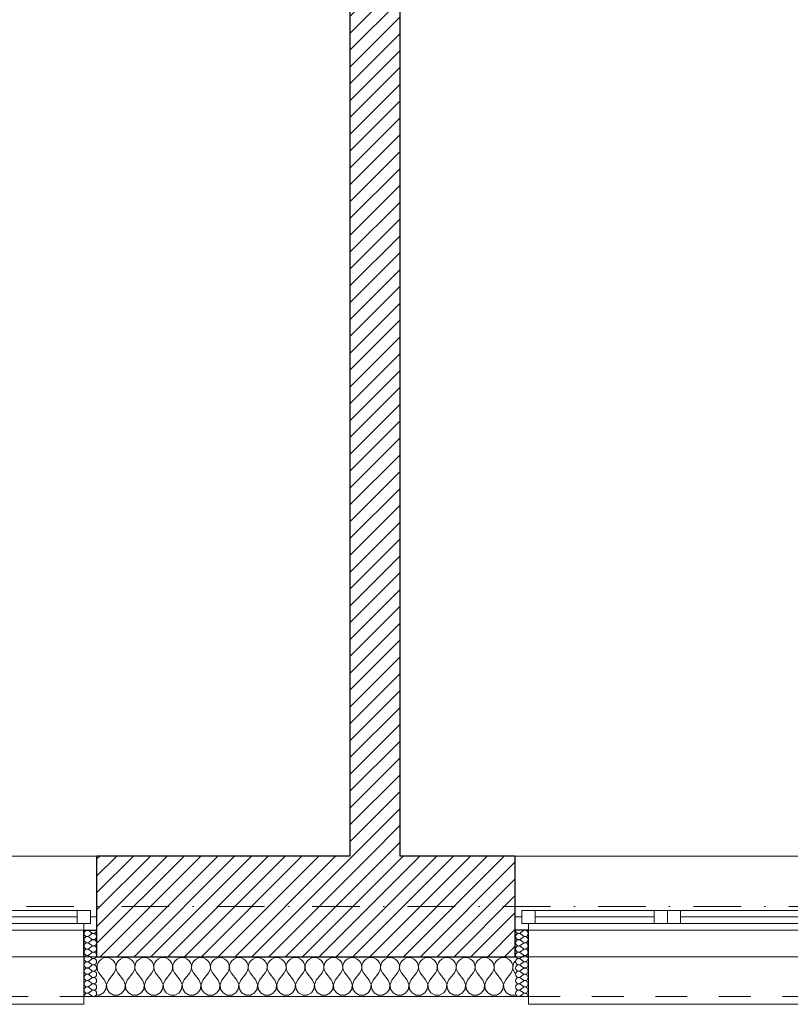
# Model space of a CAD drawing. Header units: millimetres. Extents: x -140780 to 266886, y -104422 to 233759.
# Tile 19 of 104: x 186886 to 189798, y 106825 to 110545. Entities that reach past the tile are written whole.
import ezdxf

# ---------------------------------------------------------------- set-up
doc = ezdxf.new("R2010")
doc.units = ezdxf.units.MM
doc.header["$MEASUREMENT"] = 0
doc.linetypes.add('Kropki i Kreski', pattern=[360, 180, -90, 0, -90])
doc.linetypes.add('Przerywana', pattern=[240, 120, -120])
for name, color, linetype in [('Konstrukcja - Siatki mod', 7, 'Continuous'), ('KR_INW', 7, 'Continuous'), ('NAPIS_SODON', 7, 'Continuous'), ('Okna ArchiCADa', 7, 'Continuous')]:
    doc.layers.add(name, color=color, linetype=linetype)
doc.layers.add('Konstrukcja - Siatki mod_Nr_pióra__48', color=7, linetype='Continuous', lineweight=15, true_color=0xa80f02)
doc.layers.add('KR_INW_Nr_pióra__102', color=7, linetype='Continuous', lineweight=5, true_color=0xcccccc)
for name, color, linetype, lineweight in [('KR_INW_Nr_pióra__101', 252, 'Continuous', 5), ('KR_INW_Nr_pióra__27', 7, 'Continuous', 25), ('KR_INW_Nr_pióra__47', 7, 'Continuous', 15), ('NAPIS_SODON_Nr_pióra__1', 7, 'Continuous', 13), ('Okna ArchiCADa_Nr_pióra__1', 7, 'Continuous', 13), ('Okna ArchiCADa_Nr_pióra__27', 7, 'Continuous', 25)]:
    doc.layers.add(name, color=color, linetype=linetype, lineweight=lineweight)
pattern_1 = [(45, (0, 0), (-31.819804, 31.819804), [])]

# ---------------------------------------------------------------- blocks, each defined once
blk = doc.blocks.new('Strop_1', base_point=(179225, 121523.3))
at = {"layer": 'NAPIS_SODON_Nr_pióra__1', "linetype": 'Continuous', "flags": 128}
blk.add_lwpolyline([(179225, 121523.3), (179225.9, 107003.8), (250898.3, 107008.3), (250897.4, 121527.8)], close=True, dxfattribs=at)
blk = doc.blocks.new('*X153')
at = {"layer": 'KR_INW_Nr_pióra__102', "linetype": 'Continuous'}
for p, q in [((187195.5, 106996.2), (187187.9, 106989.9)), ((187204.5, 107000.2), (187195.5, 106996.2)), ((187214.3, 107001.6), (187204.5, 107000.2)), ((187224, 107000.2), (187214.3, 107001.6)), ((187233.1, 106996.2), (187224, 107000.2)), ((187240.6, 106989.9), (187233.1, 106996.2)), ((187266.9, 106996.2), (187259.4, 106989.9)), ((187276, 107000.2), (187266.9, 106996.2)), ((187285.7, 107001.6), (187276, 107000.2)), ((187295.5, 107000.2), (187285.7, 107001.6)), ((187304.5, 106996.2), (187295.5, 107000.2)), ((187312.1, 106989.9), (187304.5, 106996.2)), ((187338.4, 106996.2), (187330.8, 106989.9)), ((187347.4, 107000.2), (187338.4, 106996.2)), ((187357.1, 107001.6), (187347.4, 107000.2)), ((187366.9, 107000.2), (187357.1, 107001.6)), ((187375.9, 106996.2), (187366.9, 107000.2)), ((187383.5, 106989.9), (187375.9, 106996.2)), ((187409.8, 106996.2), (187402.2, 106989.9)), ((187418.8, 107000.2), (187409.8, 106996.2)), ((187428.6, 107001.6), (187418.8, 107000.2)), ((187438.3, 107000.2), (187428.6, 107001.6)), ((187447.3, 106996.2), (187438.3, 107000.2)), ((187454.9, 106989.9), (187447.3, 106996.2)), ((187481.2, 106996.2), (187473.6, 106989.9)), ((187490.2, 107000.2), (187481.2, 106996.2)), ((187500, 107001.6), (187490.2, 107000.2)), ((187509.8, 107000.2), (187500, 107001.6)), ((187518.8, 106996.2), (187509.8, 107000.2)), ((187526.4, 106989.9), (187518.8, 106996.2)), ((187552.7, 106996.2), (187545.1, 106989.9)), ((187561.7, 107000.2), (187552.7, 106996.2)), ((187571.4, 107001.6), (187561.7, 107000.2)), ((187581.2, 107000.2), (187571.4, 107001.6)), ((187590.2, 106996.2), (187581.2, 107000.2)), ((187597.8, 106989.9), (187590.2, 106996.2)), ((187624.1, 106996.2), (187616.5, 106989.9)), ((187633.1, 107000.2), (187624.1, 106996.2)), ((187642.9, 107001.6), (187633.1, 107000.2)), ((187652.6, 107000.2), (187642.9, 107001.6)), ((187661.6, 106996.2), (187652.6, 107000.2)), ((187669.2, 106989.9), (187661.6, 106996.2)), ((187695.5, 106996.2), (187687.9, 106989.9)), ((187704.5, 107000.2), (187695.5, 106996.2)), ((187714.3, 107001.6), (187704.5, 107000.2)), ((187724, 107000.2), (187714.3, 107001.6)), ((187733.1, 106996.2), (187724, 107000.2)), ((187740.6, 106989.9), (187733.1, 106996.2)), ((187766.9, 106996.2), (187759.4, 106989.9)), ((187776, 107000.2), (187766.9, 106996.2)), ((187785.7, 107001.6), (187776, 107000.2)), ((187795.5, 107000.2), (187785.7, 107001.6)), ((187804.5, 106996.2), (187795.5, 107000.2)), ((187812.1, 106989.9), (187804.5, 106996.2)), ((187838.4, 106996.2), (187830.8, 106989.9)), ((187847.4, 107000.2), (187838.4, 106996.2)), ((187857.1, 107001.6), (187847.4, 107000.2)), ((187866.9, 107000.2), (187857.1, 107001.6)), ((187875.9, 106996.2), (187866.9, 107000.2)), ((187883.5, 106989.9), (187875.9, 106996.2)), ((187909.8, 106996.2), (187902.2, 106989.9)), ((187918.8, 107000.2), (187909.8, 106996.2)), ((187928.6, 107001.6), (187918.8, 107000.2)), ((187938.3, 107000.2), (187928.6, 107001.6)), ((187947.3, 106996.2), (187938.3, 107000.2)), ((187954.9, 106989.9), (187947.3, 106996.2)), ((187981.2, 106996.2), (187973.6, 106989.9)), ((187990.2, 107000.2), (187981.2, 106996.2)), ((188000, 107001.6), (187990.2, 107000.2)), ((188009.8, 107000.2), (188000, 107001.6)), ((188018.8, 106996.2), (188009.8, 107000.2)), ((188026.4, 106989.9), (188018.8, 106996.2)), ((188052.7, 106996.2), (188045.1, 106989.9)), ((188061.7, 107000.2), (188052.7, 106996.2)), ((188071.4, 107001.6), (188061.7, 107000.2)), ((188081.2, 107000.2), (188071.4, 107001.6)), ((188090.2, 106996.2), (188081.2, 107000.2)), ((188097.8, 106989.9), (188090.2, 106996.2)), ((188124.1, 106996.2), (188116.5, 106989.9)), ((188133.1, 107000.2), (188124.1, 106996.2)), ((188142.9, 107001.6), (188133.1, 107000.2)), ((188152.6, 107000.2), (188142.9, 107001.6)), ((188161.6, 106996.2), (188152.6, 107000.2)), ((188169.2, 106989.9), (188161.6, 106996.2)), ((188195.5, 106996.2), (188187.9, 106989.9)), ((188204.5, 107000.2), (188195.5, 106996.2)), ((188214.3, 107001.6), (188204.5, 107000.2)), ((188224, 107000.2), (188214.3, 107001.6)), ((188233.1, 106996.2), (188224, 107000.2)), ((188240.6, 106989.9), (188233.1, 106996.2)), ((188266.9, 106996.2), (188259.4, 106989.9)), ((188276, 107000.2), (188266.9, 106996.2)), ((188285.7, 107001.6), (188276, 107000.2)), ((188295.5, 107000.2), (188285.7, 107001.6)), ((188304.5, 106996.2), (188295.5, 107000.2)), ((188312.1, 106989.9), (188304.5, 106996.2)), ((188338.4, 106996.2), (188330.8, 106989.9)), ((188347.4, 107000.2), (188338.4, 106996.2)), ((188357.1, 107001.6), (188347.4, 107000.2)), ((188366.9, 107000.2), (188357.1, 107001.6)), ((188375.9, 106996.2), (188366.9, 107000.2)), ((188383.5, 106989.9), (188375.9, 106996.2)), ((188409.8, 106996.2), (188402.2, 106989.9)), ((188418.8, 107000.2), (188409.8, 106996.2)), ((188428.6, 107001.6), (188418.8, 107000.2)), ((188438.3, 107000.2), (188428.6, 107001.6)), ((188447.3, 106996.2), (188438.3, 107000.2)), ((188454.9, 106989.9), (188447.3, 106996.2)), ((188481.2, 106996.2), (188473.6, 106989.9)), ((188490.2, 107000.2), (188481.2, 106996.2)), ((188500, 107001.6), (188490.2, 107000.2)), ((188509.8, 107000.2), (188500, 107001.6)), ((188518.8, 106996.2), (188509.8, 107000.2)), ((188526.4, 106989.9), (188518.8, 106996.2)), ((188552.7, 106996.2), (188545.1, 106989.9)), ((188561.7, 107000.2), (188552.7, 106996.2)), ((188571.4, 107001.6), (188561.7, 107000.2)), ((188581.2, 107000.2), (188571.4, 107001.6)), ((188590.2, 106996.2), (188581.2, 107000.2)), ((188597.8, 106989.9), (188590.2, 106996.2)), ((188624.1, 106996.2), (188616.5, 106989.9)), ((188633.1, 107000.2), (188624.1, 106996.2)), ((188642.9, 107001.6), (188633.1, 107000.2)), ((188652.6, 107000.2), (188642.9, 107001.6)), ((188661.6, 106996.2), (188652.6, 107000.2)), ((188669.2, 106989.9), (188661.6, 106996.2)), ((188695.5, 106996.2), (188687.9, 106989.9)), ((188704.5, 107000.2), (188695.5, 106996.2)), ((188714.3, 107001.6), (188704.5, 107000.2)), ((188724, 107000.2), (188714.3, 107001.6)), ((188733.1, 106996.2), (188724, 107000.2)), ((188740.6, 106989.9), (188733.1, 106996.2)), ((187178.4, 106962.6), (187178.3, 106964.7)), ((187178.3, 106962.2), (187178.4, 106962.6)), ((187179.2, 106972.5), (187178.7, 106962.6)), ((187178.7, 106962.6), (187180.9, 106953.1)), ((187182.3, 106981.8), (187179.2, 106972.5)), ((187187.9, 106989.9), (187182.3, 106981.8)), ((187246.2, 106981.8), (187240.6, 106989.9)), ((187249.4, 106972.5), (187246.2, 106981.8)), ((187247.6, 106953.1), (187249.9, 106962.6)), ((187249.9, 106962.6), (187249.4, 106972.5)), ((187250.6, 106972.5), (187250.1, 106962.6)), ((187250.1, 106962.6), (187252.4, 106953.1)), ((187253.8, 106981.8), (187250.6, 106972.5)), ((187259.4, 106989.9), (187253.8, 106981.8)), ((187317.7, 106981.8), (187312.1, 106989.9)), ((187320.8, 106972.5), (187317.7, 106981.8)), ((187319.1, 106953.1), (187321.3, 106962.6)), ((187321.3, 106962.6), (187320.8, 106972.5)), ((187322.1, 106972.5), (187321.6, 106962.6)), ((187321.6, 106962.6), (187323.8, 106953.1)), ((187325.2, 106981.8), (187322.1, 106972.5)), ((187330.8, 106989.9), (187325.2, 106981.8)), ((187389.1, 106981.8), (187383.5, 106989.9)), ((187392.2, 106972.5), (187389.1, 106981.8)), ((187390.5, 106953.1), (187392.7, 106962.6)), ((187392.7, 106962.6), (187392.2, 106972.5)), ((187393.5, 106972.5), (187393, 106962.6)), ((187393, 106962.6), (187395.2, 106953.1)), ((187396.6, 106981.8), (187393.5, 106972.5)), ((187402.2, 106989.9), (187396.6, 106981.8)), ((187460.5, 106981.8), (187454.9, 106989.9)), ((187463.7, 106972.5), (187460.5, 106981.8)), ((187461.9, 106953.1), (187464.1, 106962.6)), ((187464.1, 106962.6), (187463.7, 106972.5)), ((187464.9, 106972.5), (187464.4, 106962.6)), ((187464.4, 106962.6), (187466.7, 106953.1)), ((187468.1, 106981.8), (187464.9, 106972.5)), ((187473.6, 106989.9), (187468.1, 106981.8)), ((187531.9, 106981.8), (187526.4, 106989.9)), ((187535.1, 106972.5), (187531.9, 106981.8)), ((187533.3, 106953.1), (187535.6, 106962.6)), ((187535.6, 106962.6), (187535.1, 106972.5)), ((187536.3, 106972.5), (187535.9, 106962.6)), ((187535.9, 106962.6), (187538.1, 106953.1)), ((187539.5, 106981.8), (187536.3, 106972.5)), ((187545.1, 106989.9), (187539.5, 106981.8)), ((187603.4, 106981.8), (187597.8, 106989.9)), ((187606.5, 106972.5), (187603.4, 106981.8)), ((187604.8, 106953.1), (187607, 106962.6)), ((187607, 106962.6), (187606.5, 106972.5)), ((187607.8, 106972.5), (187607.3, 106962.6)), ((187607.3, 106962.6), (187609.5, 106953.1)), ((187610.9, 106981.8), (187607.8, 106972.5)), ((187616.5, 106989.9), (187610.9, 106981.8)), ((187674.8, 106981.8), (187669.2, 106989.9)), ((187677.9, 106972.5), (187674.8, 106981.8)), ((187676.2, 106953.1), (187678.4, 106962.6)), ((187678.4, 106962.6), (187677.9, 106972.5)), ((187679.2, 106972.5), (187678.7, 106962.6)), ((187678.7, 106962.6), (187680.9, 106953.1)), ((187682.3, 106981.8), (187679.2, 106972.5)), ((187687.9, 106989.9), (187682.3, 106981.8)), ((187746.2, 106981.8), (187740.6, 106989.9)), ((187749.4, 106972.5), (187746.2, 106981.8)), ((187747.6, 106953.1), (187749.9, 106962.6)), ((187749.9, 106962.6), (187749.4, 106972.5)), ((187750.6, 106972.5), (187750.1, 106962.6)), ((187750.1, 106962.6), (187752.4, 106953.1)), ((187753.8, 106981.8), (187750.6, 106972.5)), ((187759.4, 106989.9), (187753.8, 106981.8)), ((187817.7, 106981.8), (187812.1, 106989.9)), ((187820.8, 106972.5), (187817.7, 106981.8)), ((187819.1, 106953.1), (187821.3, 106962.6)), ((187821.3, 106962.6), (187820.8, 106972.5)), ((187822.1, 106972.5), (187821.6, 106962.6)), ((187821.6, 106962.6), (187823.8, 106953.1)), ((187825.2, 106981.8), (187822.1, 106972.5)), ((187830.8, 106989.9), (187825.2, 106981.8)), ((187889.1, 106981.8), (187883.5, 106989.9)), ((187892.2, 106972.5), (187889.1, 106981.8)), ((187890.5, 106953.1), (187892.7, 106962.6)), ((187892.7, 106962.6), (187892.2, 106972.5)), ((187893.5, 106972.5), (187893, 106962.6)), ((187893, 106962.6), (187895.2, 106953.1)), ((187896.6, 106981.8), (187893.5, 106972.5)), ((187902.2, 106989.9), (187896.6, 106981.8)), ((187960.5, 106981.8), (187954.9, 106989.9)), ((187963.7, 106972.5), (187960.5, 106981.8)), ((187961.9, 106953.1), (187964.1, 106962.6)), ((187964.1, 106962.6), (187963.7, 106972.5)), ((187964.9, 106972.5), (187964.4, 106962.6)), ((187964.4, 106962.6), (187966.7, 106953.1)), ((187968.1, 106981.8), (187964.9, 106972.5)), ((187973.6, 106989.9), (187968.1, 106981.8)), ((188031.9, 106981.8), (188026.4, 106989.9)), ((188035.1, 106972.5), (188031.9, 106981.8)), ((188033.3, 106953.1), (188035.6, 106962.6)), ((188035.6, 106962.6), (188035.1, 106972.5)), ((188036.3, 106972.5), (188035.9, 106962.6)), ((188035.9, 106962.6), (188038.1, 106953.1)), ((188039.5, 106981.8), (188036.3, 106972.5)), ((188045.1, 106989.9), (188039.5, 106981.8)), ((188103.4, 106981.8), (188097.8, 106989.9)), ((188106.5, 106972.5), (188103.4, 106981.8)), ((188104.8, 106953.1), (188107, 106962.6)), ((188107, 106962.6), (188106.5, 106972.5)), ((188107.8, 106972.5), (188107.3, 106962.6)), ((188107.3, 106962.6), (188109.5, 106953.1)), ((188110.9, 106981.8), (188107.8, 106972.5)), ((188116.5, 106989.9), (188110.9, 106981.8)), ((188174.8, 106981.8), (188169.2, 106989.9)), ((188177.9, 106972.5), (188174.8, 106981.8)), ((188176.2, 106953.1), (188178.4, 106962.6)), ((188178.4, 106962.6), (188177.9, 106972.5)), ((188179.2, 106972.5), (188178.7, 106962.6)), ((188178.7, 106962.6), (188180.9, 106953.1)), ((188182.3, 106981.8), (188179.2, 106972.5)), ((188187.9, 106989.9), (188182.3, 106981.8)), ((188246.2, 106981.8), (188240.6, 106989.9)), ((188249.4, 106972.5), (188246.2, 106981.8)), ((188247.6, 106953.1), (188249.9, 106962.6)), ((188249.9, 106962.6), (188249.4, 106972.5)), ((188250.6, 106972.5), (188250.1, 106962.6)), ((188250.1, 106962.6), (188252.4, 106953.1)), ((188253.8, 106981.8), (188250.6, 106972.5)), ((188259.4, 106989.9), (188253.8, 106981.8)), ((188317.7, 106981.8), (188312.1, 106989.9)), ((188320.8, 106972.5), (188317.7, 106981.8)), ((188319.1, 106953.1), (188321.3, 106962.6)), ((188321.3, 106962.6), (188320.8, 106972.5)), ((188322.1, 106972.5), (188321.6, 106962.6)), ((188321.6, 106962.6), (188323.8, 106953.1)), ((188325.2, 106981.8), (188322.1, 106972.5)), ((188330.8, 106989.9), (188325.2, 106981.8)), ((188389.1, 106981.8), (188383.5, 106989.9)), ((188392.2, 106972.5), (188389.1, 106981.8)), ((188390.5, 106953.1), (188392.7, 106962.6)), ((188392.7, 106962.6), (188392.2, 106972.5)), ((188393.5, 106972.5), (188393, 106962.6)), ((188393, 106962.6), (188395.2, 106953.1)), ((188396.6, 106981.8), (188393.5, 106972.5)), ((188402.2, 106989.9), (188396.6, 106981.8)), ((188460.5, 106981.8), (188454.9, 106989.9)), ((188463.7, 106972.5), (188460.5, 106981.8)), ((188461.9, 106953.1), (188464.1, 106962.6)), ((188464.1, 106962.6), (188463.7, 106972.5)), ((188464.9, 106972.5), (188464.4, 106962.6)), ((188464.4, 106962.6), (188466.7, 106953.1)), ((188468.1, 106981.8), (188464.9, 106972.5)), ((188473.6, 106989.9), (188468.1, 106981.8)), ((188531.9, 106981.8), (188526.4, 106989.9)), ((188535.1, 106972.5), (188531.9, 106981.8)), ((188533.3, 106953.1), (188535.6, 106962.6)), ((188535.6, 106962.6), (188535.1, 106972.5)), ((188536.3, 106972.5), (188535.9, 106962.6)), ((188535.9, 106962.6), (188538.1, 106953.1)), ((188539.5, 106981.8), (188536.3, 106972.5)), ((188545.1, 106989.9), (188539.5, 106981.8)), ((188603.4, 106981.8), (188597.8, 106989.9)), ((188606.5, 106972.5), (188603.4, 106981.8)), ((188604.8, 106953.1), (188607, 106962.6)), ((188607, 106962.6), (188606.5, 106972.5)), ((188607.8, 106972.5), (188607.3, 106962.6)), ((188607.3, 106962.6), (188609.5, 106953.1)), ((188610.9, 106981.8), (188607.8, 106972.5)), ((188616.5, 106989.9), (188610.9, 106981.8)), ((188674.8, 106981.8), (188669.2, 106989.9)), ((188677.9, 106972.5), (188674.8, 106981.8)), ((188676.2, 106953.1), (188678.4, 106962.6)), ((188678.4, 106962.6), (188677.9, 106972.5)), ((188679.2, 106972.5), (188678.7, 106962.6)), ((188678.7, 106962.6), (188680.9, 106953.1)), ((188682.3, 106981.8), (188679.2, 106972.5)), ((188687.9, 106989.9), (188682.3, 106981.8)), ((188746.2, 106981.8), (188740.6, 106989.9)), ((188749.4, 106972.5), (188746.2, 106981.8)), ((188747.6, 106953.1), (188749.9, 106962.6)), ((188749.9, 106962.6), (188749.4, 106972.5)), ((188750.6, 106972.5), (188750.1, 106962.6)), ((188750.1, 106962.6), (188752.4, 106953.1)), ((188753.8, 106981.8), (188750.6, 106972.5)), ((188758.5, 106988.7), (188753.8, 106981.8)), ((187180.9, 106953.1), (187185.7, 106944.4)), ((187207.1, 106915.9), (187185.7, 106944.4)), ((187221.4, 106915.9), (187242.9, 106944.4)), ((187242.9, 106944.4), (187247.6, 106953.1)), ((187252.4, 106953.1), (187257.1, 106944.4)), ((187278.6, 106915.9), (187257.1, 106944.4)), ((187292.9, 106915.9), (187314.3, 106944.4)), ((187314.3, 106944.4), (187319.1, 106953.1)), ((187323.8, 106953.1), (187328.6, 106944.4)), ((187350, 106915.9), (187328.6, 106944.4)), ((187364.3, 106915.9), (187385.7, 106944.4)), ((187385.7, 106944.4), (187390.5, 106953.1)), ((187395.2, 106953.1), (187400, 106944.4)), ((187421.4, 106915.9), (187400, 106944.4)), ((187435.7, 106915.9), (187457.1, 106944.4)), ((187457.1, 106944.4), (187461.9, 106953.1)), ((187466.7, 106953.1), (187471.4, 106944.4)), ((187492.9, 106915.9), (187471.4, 106944.4)), ((187507.1, 106915.9), (187528.6, 106944.4)), ((187528.6, 106944.4), (187533.3, 106953.1)), ((187538.1, 106953.1), (187542.9, 106944.4)), ((187564.3, 106915.9), (187542.9, 106944.4)), ((187578.6, 106915.9), (187600, 106944.4)), ((187600, 106944.4), (187604.8, 106953.1)), ((187609.5, 106953.1), (187614.3, 106944.4)), ((187635.7, 106915.9), (187614.3, 106944.4)), ((187650, 106915.9), (187671.4, 106944.4)), ((187671.4, 106944.4), (187676.2, 106953.1)), ((187680.9, 106953.1), (187685.7, 106944.4)), ((187707.1, 106915.9), (187685.7, 106944.4)), ((187721.4, 106915.9), (187742.9, 106944.4)), ((187742.9, 106944.4), (187747.6, 106953.1)), ((187752.4, 106953.1), (187757.1, 106944.4)), ((187778.6, 106915.9), (187757.1, 106944.4)), ((187792.9, 106915.9), (187814.3, 106944.4)), ((187814.3, 106944.4), (187819.1, 106953.1)), ((187823.8, 106953.1), (187828.6, 106944.4)), ((187850, 106915.9), (187828.6, 106944.4)), ((187864.3, 106915.9), (187885.7, 106944.4)), ((187885.7, 106944.4), (187890.5, 106953.1)), ((187895.2, 106953.1), (187900, 106944.4)), ((187921.4, 106915.9), (187900, 106944.4)), ((187935.7, 106915.9), (187957.1, 106944.4)), ((187957.1, 106944.4), (187961.9, 106953.1)), ((187966.7, 106953.1), (187971.4, 106944.4)), ((187992.9, 106915.9), (187971.4, 106944.4)), ((188007.1, 106915.9), (188028.6, 106944.4)), ((188028.6, 106944.4), (188033.3, 106953.1)), ((188038.1, 106953.1), (188042.9, 106944.4)), ((188064.3, 106915.9), (188042.9, 106944.4)), ((188078.6, 106915.9), (188100, 106944.4)), ((188100, 106944.4), (188104.8, 106953.1)), ((188109.5, 106953.1), (188114.3, 106944.4)), ((188135.7, 106915.9), (188114.3, 106944.4)), ((188150, 106915.9), (188171.4, 106944.4)), ((188171.4, 106944.4), (188176.2, 106953.1)), ((188180.9, 106953.1), (188185.7, 106944.4)), ((188207.1, 106915.9), (188185.7, 106944.4)), ((188221.4, 106915.9), (188242.9, 106944.4)), ((188242.9, 106944.4), (188247.6, 106953.1)), ((188252.4, 106953.1), (188257.1, 106944.4)), ((188278.6, 106915.9), (188257.1, 106944.4)), ((188292.9, 106915.9), (188314.3, 106944.4)), ((188314.3, 106944.4), (188319.1, 106953.1)), ((188323.8, 106953.1), (188328.6, 106944.4)), ((188350, 106915.9), (188328.6, 106944.4)), ((188364.3, 106915.9), (188385.7, 106944.4)), ((188385.7, 106944.4), (188390.5, 106953.1)), ((188395.2, 106953.1), (188400, 106944.4)), ((188421.4, 106915.9), (188400, 106944.4)), ((188435.7, 106915.9), (188457.1, 106944.4)), ((188457.1, 106944.4), (188461.9, 106953.1)), ((188466.7, 106953.1), (188471.4, 106944.4)), ((188492.9, 106915.9), (188471.4, 106944.4)), ((188507.1, 106915.9), (188528.6, 106944.4)), ((188528.6, 106944.4), (188533.3, 106953.1)), ((188538.1, 106953.1), (188542.9, 106944.4)), ((188564.3, 106915.9), (188542.9, 106944.4)), ((188578.6, 106915.9), (188600, 106944.4)), ((188600, 106944.4), (188604.8, 106953.1)), ((188609.5, 106953.1), (188614.3, 106944.4)), ((188635.7, 106915.9), (188614.3, 106944.4)), ((188650, 106915.9), (188671.4, 106944.4)), ((188671.4, 106944.4), (188676.2, 106953.1)), ((188680.9, 106953.1), (188685.7, 106944.4)), ((188707.1, 106915.9), (188685.7, 106944.4)), ((188721.4, 106915.9), (188742.9, 106944.4)), ((188742.9, 106944.4), (188747.6, 106953.1)), ((188752.4, 106953.1), (188757.1, 106944.4)), ((188758.5, 106942.7), (188757.1, 106944.4)), ((187202.6, 106868), (187212.2, 106882.5)), ((187213.9, 106899.8), (187207.1, 106915.9)), ((187212.2, 106882.5), (187213.9, 106899.8)), ((187221.4, 106915.9), (187214.7, 106899.8)), ((187214.7, 106899.8), (187216.3, 106882.5)), ((187216.3, 106882.5), (187226, 106868)), ((187274, 106868), (187283.7, 106882.5)), ((187285.3, 106899.8), (187278.6, 106915.9)), ((187283.7, 106882.5), (187285.3, 106899.8)), ((187292.9, 106915.9), (187286.1, 106899.8)), ((187286.1, 106899.8), (187287.8, 106882.5)), ((187287.8, 106882.5), (187297.4, 106868)), ((187345.5, 106868), (187355.1, 106882.5)), ((187356.7, 106899.8), (187350, 106915.9)), ((187355.1, 106882.5), (187356.7, 106899.8)), ((187364.3, 106915.9), (187357.6, 106899.8)), ((187357.6, 106899.8), (187359.2, 106882.5)), ((187359.2, 106882.5), (187368.8, 106868)), ((187416.9, 106868), (187426.5, 106882.5)), ((187428.2, 106899.8), (187421.4, 106915.9)), ((187426.5, 106882.5), (187428.2, 106899.8)), ((187435.7, 106915.9), (187429, 106899.8)), ((187429, 106899.8), (187430.6, 106882.5)), ((187430.6, 106882.5), (187440.3, 106868)), ((187488.3, 106868), (187497.9, 106882.5)), ((187499.6, 106899.8), (187492.9, 106915.9)), ((187497.9, 106882.5), (187499.6, 106899.8)), ((187507.1, 106915.9), (187500.4, 106899.8)), ((187500.4, 106899.8), (187502.1, 106882.5)), ((187502.1, 106882.5), (187511.7, 106868)), ((187559.7, 106868), (187569.4, 106882.5)), ((187571, 106899.8), (187564.3, 106915.9)), ((187569.4, 106882.5), (187571, 106899.8)), ((187578.6, 106915.9), (187571.8, 106899.8)), ((187571.8, 106899.8), (187573.5, 106882.5)), ((187573.5, 106882.5), (187583.1, 106868)), ((187631.2, 106868), (187640.8, 106882.5)), ((187642.4, 106899.8), (187635.7, 106915.9)), ((187640.8, 106882.5), (187642.4, 106899.8)), ((187650, 106915.9), (187643.3, 106899.8)), ((187643.3, 106899.8), (187644.9, 106882.5)), ((187644.9, 106882.5), (187654.5, 106868)), ((187702.6, 106868), (187712.2, 106882.5)), ((187713.9, 106899.8), (187707.1, 106915.9)), ((187712.2, 106882.5), (187713.9, 106899.8)), ((187721.4, 106915.9), (187714.7, 106899.8)), ((187714.7, 106899.8), (187716.3, 106882.5)), ((187716.3, 106882.5), (187726, 106868)), ((187774, 106868), (187783.7, 106882.5)), ((187785.3, 106899.8), (187778.6, 106915.9)), ((187783.7, 106882.5), (187785.3, 106899.8)), ((187792.9, 106915.9), (187786.1, 106899.8)), ((187786.1, 106899.8), (187787.8, 106882.5)), ((187787.8, 106882.5), (187797.4, 106868)), ((187845.5, 106868), (187855.1, 106882.5)), ((187856.7, 106899.8), (187850, 106915.9)), ((187855.1, 106882.5), (187856.7, 106899.8)), ((187864.3, 106915.9), (187857.6, 106899.8)), ((187857.6, 106899.8), (187859.2, 106882.5)), ((187859.2, 106882.5), (187868.8, 106868)), ((187916.9, 106868), (187926.5, 106882.5)), ((187928.2, 106899.8), (187921.4, 106915.9)), ((187926.5, 106882.5), (187928.2, 106899.8)), ((187935.7, 106915.9), (187929, 106899.8)), ((187929, 106899.8), (187930.6, 106882.5)), ((187930.6, 106882.5), (187940.3, 106868)), ((187988.3, 106868), (187997.9, 106882.5)), ((187999.6, 106899.8), (187992.9, 106915.9)), ((187997.9, 106882.5), (187999.6, 106899.8)), ((188007.1, 106915.9), (188000.4, 106899.8)), ((188000.4, 106899.8), (188002.1, 106882.5)), ((188002.1, 106882.5), (188011.7, 106868)), ((188059.7, 106868), (188069.4, 106882.5)), ((188071, 106899.8), (188064.3, 106915.9)), ((188069.4, 106882.5), (188071, 106899.8)), ((188078.6, 106915.9), (188071.8, 106899.8)), ((188071.8, 106899.8), (188073.5, 106882.5)), ((188073.5, 106882.5), (188083.1, 106868)), ((188131.2, 106868), (188140.8, 106882.5)), ((188142.4, 106899.8), (188135.7, 106915.9)), ((188140.8, 106882.5), (188142.4, 106899.8)), ((188150, 106915.9), (188143.3, 106899.8)), ((188143.3, 106899.8), (188144.9, 106882.5)), ((188144.9, 106882.5), (188154.5, 106868)), ((188202.6, 106868), (188212.2, 106882.5)), ((188213.9, 106899.8), (188207.1, 106915.9)), ((188212.2, 106882.5), (188213.9, 106899.8)), ((188221.4, 106915.9), (188214.7, 106899.8)), ((188214.7, 106899.8), (188216.3, 106882.5)), ((188216.3, 106882.5), (188226, 106868)), ((188274, 106868), (188283.7, 106882.5)), ((188285.3, 106899.8), (188278.6, 106915.9)), ((188283.7, 106882.5), (188285.3, 106899.8)), ((188292.9, 106915.9), (188286.1, 106899.8)), ((188286.1, 106899.8), (188287.8, 106882.5)), ((188287.8, 106882.5), (188297.4, 106868)), ((188345.5, 106868), (188355.1, 106882.5)), ((188356.7, 106899.8), (188350, 106915.9)), ((188355.1, 106882.5), (188356.7, 106899.8)), ((188364.3, 106915.9), (188357.6, 106899.8)), ((188357.6, 106899.8), (188359.2, 106882.5)), ((188359.2, 106882.5), (188368.8, 106868)), ((188416.9, 106868), (188426.5, 106882.5)), ((188428.2, 106899.8), (188421.4, 106915.9)), ((188426.5, 106882.5), (188428.2, 106899.8)), ((188435.7, 106915.9), (188429, 106899.8)), ((188429, 106899.8), (188430.6, 106882.5)), ((188430.6, 106882.5), (188440.3, 106868)), ((188488.3, 106868), (188497.9, 106882.5)), ((188499.6, 106899.8), (188492.9, 106915.9)), ((188497.9, 106882.5), (188499.6, 106899.8)), ((188507.1, 106915.9), (188500.4, 106899.8)), ((188500.4, 106899.8), (188502.1, 106882.5)), ((188502.1, 106882.5), (188511.7, 106868)), ((188559.7, 106868), (188569.4, 106882.5)), ((188571, 106899.8), (188564.3, 106915.9)), ((188569.4, 106882.5), (188571, 106899.8)), ((188578.6, 106915.9), (188571.8, 106899.8)), ((188571.8, 106899.8), (188573.5, 106882.5)), ((188573.5, 106882.5), (188583.1, 106868)), ((188631.2, 106868), (188640.8, 106882.5)), ((188642.4, 106899.8), (188635.7, 106915.9)), ((188640.8, 106882.5), (188642.4, 106899.8)), ((188650, 106915.9), (188643.3, 106899.8)), ((188643.3, 106899.8), (188644.9, 106882.5)), ((188644.9, 106882.5), (188654.5, 106868)), ((188702.6, 106868), (188712.2, 106882.5)), ((188713.9, 106899.8), (188707.1, 106915.9)), ((188712.2, 106882.5), (188713.9, 106899.8)), ((188721.4, 106915.9), (188714.7, 106899.8)), ((188714.7, 106899.8), (188716.3, 106882.5)), ((188716.3, 106882.5), (188726, 106868)), ((187178.3, 106859.8), (187187.3, 106859.8)), ((187187.3, 106859.8), (187202.6, 106868)), ((187226, 106868), (187241.3, 106859.8)), ((187241.3, 106859.8), (187258.7, 106859.8)), ((187258.7, 106859.8), (187274, 106868)), ((187297.4, 106868), (187312.7, 106859.8)), ((187312.7, 106859.8), (187330.1, 106859.8)), ((187330.1, 106859.8), (187345.5, 106868)), ((187368.8, 106868), (187384.2, 106859.8)), ((187384.2, 106859.8), (187401.6, 106859.8)), ((187401.6, 106859.8), (187416.9, 106868)), ((187440.3, 106868), (187455.6, 106859.8)), ((187455.6, 106859.8), (187473, 106859.8)), ((187473, 106859.8), (187488.3, 106868)), ((187511.7, 106868), (187527, 106859.8)), ((187527, 106859.8), (187544.4, 106859.8)), ((187544.4, 106859.8), (187559.7, 106868)), ((187583.1, 106868), (187598.4, 106859.8)), ((187598.4, 106859.8), (187615.8, 106859.8)), ((187615.8, 106859.8), (187631.2, 106868)), ((187654.5, 106868), (187669.9, 106859.8)), ((187669.9, 106859.8), (187687.3, 106859.8)), ((187687.3, 106859.8), (187702.6, 106868)), ((187726, 106868), (187741.3, 106859.8)), ((187741.3, 106859.8), (187758.7, 106859.8)), ((187758.7, 106859.8), (187774, 106868)), ((187797.4, 106868), (187812.7, 106859.8)), ((187812.7, 106859.8), (187830.1, 106859.8)), ((187830.1, 106859.8), (187845.5, 106868)), ((187868.8, 106868), (187884.2, 106859.8)), ((187884.2, 106859.8), (187901.6, 106859.8)), ((187901.6, 106859.8), (187916.9, 106868)), ((187940.3, 106868), (187955.6, 106859.8)), ((187955.6, 106859.8), (187973, 106859.8)), ((187973, 106859.8), (187988.3, 106868)), ((188011.7, 106868), (188027, 106859.8)), ((188027, 106859.8), (188044.4, 106859.8)), ((188044.4, 106859.8), (188059.7, 106868)), ((188083.1, 106868), (188098.4, 106859.8)), ((188098.4, 106859.8), (188115.8, 106859.8)), ((188115.8, 106859.8), (188131.2, 106868)), ((188154.5, 106868), (188169.9, 106859.8)), ((188169.9, 106859.8), (188187.3, 106859.8)), ((188187.3, 106859.8), (188202.6, 106868)), ((188226, 106868), (188241.3, 106859.8)), ((188241.3, 106859.8), (188258.7, 106859.8)), ((188258.7, 106859.8), (188274, 106868)), ((188297.4, 106868), (188312.7, 106859.8)), ((188312.7, 106859.8), (188330.1, 106859.8)), ((188330.1, 106859.8), (188345.5, 106868)), ((188368.8, 106868), (188384.2, 106859.8)), ((188384.2, 106859.8), (188401.6, 106859.8)), ((188401.6, 106859.8), (188416.9, 106868)), ((188440.3, 106868), (188455.6, 106859.8)), ((188455.6, 106859.8), (188473, 106859.8)), ((188473, 106859.8), (188488.3, 106868)), ((188511.7, 106868), (188527, 106859.8)), ((188527, 106859.8), (188544.4, 106859.8)), ((188544.4, 106859.8), (188559.7, 106868)), ((188583.1, 106868), (188598.4, 106859.8)), ((188598.4, 106859.8), (188615.8, 106859.8)), ((188615.8, 106859.8), (188631.2, 106868)), ((188654.5, 106868), (188669.9, 106859.8)), ((188669.9, 106859.8), (188687.3, 106859.8)), ((188687.3, 106859.8), (188702.6, 106868)), ((188726, 106868), (188741.3, 106859.8)), ((188741.3, 106859.8), (188758.5, 106859.8))]:
    blk.add_line(p, q, dxfattribs=at)
blk = doc.blocks.new('*X179')
at = {"layer": 'KR_INW_Nr_pióra__102', "linetype": 'Continuous'}
for p, q in [((187158.1, 107095.6), (187148.6, 107102.8)), ((187158.1, 107090.9), (187148.6, 107083.7)), ((187158.1, 107071.8), (187148.6, 107079)), ((187158.1, 107067), (187148.6, 107059.9)), ((187158.1, 107048), (187148.6, 107055.1)), ((187158.1, 107043.2), (187148.6, 107036.1)), ((187158.1, 107024.2), (187148.6, 107031.3)), ((187158.1, 107019.4), (187148.6, 107012.3)), ((187158.1, 107000.4), (187148.6, 107007.5)), ((187158.1, 106995.6), (187148.6, 106988.5)), ((187158.1, 106976.6), (187148.6, 106983.7)), ((187158.1, 106971.8), (187148.6, 106964.7)), ((187158.1, 106952.8), (187148.6, 106959.9)), ((187158.1, 106948), (187148.6, 106940.9)), ((187158.1, 106929), (187148.6, 106936.1)), ((187158.1, 106924.2), (187148.6, 106917)), ((187158.1, 106905.1), (187148.6, 106912.3)), ((187158.1, 106900.4), (187148.6, 106893.2)), ((187158.1, 106881.3), (187148.6, 106888.5)), ((187158.1, 106876.6), (187148.6, 106869.4)), ((187158.1, 106857.5), (187148.6, 106864.7))]:
    blk.add_line(p, q, dxfattribs=at)
for centre, start, end in [((187141.4, 107093.2), 53.1301, 180), ((187165.2, 107105.1), 233.1301, 0), ((187141.4, 107093.2), 180, 306.8699), ((187141.4, 107069.4), 53.1301, 180), ((187141.4, 107069.4), 180, 306.8699), ((187165.2, 107081.3), 233.1301, 126.8699), ((187165.2, 107057.5), 233.1301, 126.8699), ((187141.4, 107045.6), 53.1301, 180), ((187141.4, 107045.6), 180, 306.8699), ((187141.4, 107021.8), 53.1301, 180), ((187165.2, 107033.7), 233.1301, 126.8699), ((187141.4, 107021.8), 180, 306.8699), ((187141.4, 106998), 53.1301, 180), ((187141.4, 106998), 180, 306.8699), ((187165.2, 107009.9), 233.1301, 126.8699), ((187165.2, 106986.1), 233.1301, 126.8699), ((187141.4, 106974.2), 53.1301, 180), ((187141.4, 106974.2), 180, 306.8699), ((187141.4, 106950.4), 53.1301, 180), ((187165.2, 106962.3), 233.1301, 126.8699), ((187141.4, 106950.4), 180, 306.8699), ((187141.4, 106926.6), 53.1301, 180), ((187141.4, 106926.6), 180, 306.8699), ((187165.2, 106938.5), 233.1301, 126.8699), ((187165.2, 106914.7), 233.1301, 126.8699), ((187141.4, 106902.8), 53.1301, 180), ((187141.4, 106902.8), 180, 306.8699), ((187141.4, 106879), 53.1301, 180), ((187141.4, 106879), 180, 306.8699), ((187165.2, 106890.9), 233.1301, 126.8699), ((187165.2, 106867), 233.1301, 126.8699), ((187141.4, 106855.1), 53.1301, 180)]:
    blk.add_arc(centre, 11.9, start, end, dxfattribs=at)
blk = doc.blocks.new('*X180')
at = {"layer": 'KR_INW_Nr_pióra__102', "linetype": 'Continuous'}
for p, q in [((188778.7, 107095.6), (188788.2, 107102.8)), ((188778.7, 107090.9), (188788.2, 107083.7)), ((188778.7, 107071.8), (188788.2, 107079)), ((188778.7, 107067), (188788.2, 107059.9)), ((188778.7, 107048), (188788.2, 107055.1)), ((188778.7, 107043.2), (188788.2, 107036.1)), ((188778.7, 107024.2), (188788.2, 107031.3)), ((188778.7, 107019.4), (188788.2, 107012.3)), ((188778.7, 107000.4), (188788.2, 107007.5)), ((188778.7, 106995.6), (188788.2, 106988.5)), ((188778.7, 106976.6), (188788.2, 106983.7)), ((188778.7, 106971.8), (188788.2, 106964.7)), ((188778.7, 106952.8), (188788.2, 106959.9)), ((188778.7, 106948), (188788.2, 106940.9)), ((188778.7, 106929), (188788.2, 106936.1)), ((188778.7, 106924.2), (188788.2, 106917)), ((188778.7, 106905.1), (188788.2, 106912.3)), ((188778.7, 106900.4), (188788.2, 106893.2)), ((188778.7, 106881.3), (188788.2, 106888.5)), ((188778.7, 106876.6), (188788.2, 106869.4)), ((188778.7, 106857.5), (188788.2, 106864.7))]:
    blk.add_line(p, q, dxfattribs=at)
for centre, start, end in [((188771.6, 107105.1), 180, 306.8699), ((188795.4, 107093.2), 0, 126.8699), ((188771.6, 107081.3), 53.1301, 306.8699), ((188771.6, 107057.5), 53.1301, 306.8699), ((188795.4, 107093.2), 233.1301, 0), ((188795.4, 107069.4), 0, 126.8699), ((188795.4, 107069.4), 233.1301, 0), ((188771.6, 107033.7), 53.1301, 306.8699), ((188795.4, 107045.6), 0, 126.8699), ((188795.4, 107045.6), 233.1301, 0), ((188795.4, 107021.8), 0, 126.8699), ((188771.6, 107009.9), 53.1301, 306.8699), ((188771.6, 106986.1), 53.1301, 306.8699), ((188795.4, 107021.8), 233.1301, 0), ((188795.4, 106998), 0, 126.8699), ((188795.4, 106998), 233.1301, 0), ((188771.6, 106962.3), 53.1301, 306.8699), ((188795.4, 106974.2), 0, 126.8699), ((188795.4, 106974.2), 233.1301, 0), ((188795.4, 106950.4), 0, 126.8699), ((188771.6, 106938.5), 53.1301, 306.8699), ((188771.6, 106914.7), 53.1301, 306.8699), ((188795.4, 106950.4), 233.1301, 0), ((188795.4, 106926.6), 0, 126.8699), ((188795.4, 106926.6), 233.1301, 0), ((188771.6, 106890.9), 53.1301, 306.8699), ((188771.6, 106867), 53.1301, 306.8699), ((188795.4, 106902.8), 0, 126.8699), ((188795.4, 106902.8), 233.1301, 0), ((188795.4, 106879), 0, 126.8699), ((188795.4, 106879), 233.1301, 0), ((188795.4, 106855.1), 0, 126.8699)]:
    blk.add_arc(centre, 11.9, start, end, dxfattribs=at)
blk = doc.blocks.new('Okno dwuskrzydłowe 19_6')
at = {"layer": 'Okna ArchiCADa_Nr_pióra__1', "linetype": 'Continuous'}
for p, q in [((-575, 230), (575, 230)), ((-575, 0), (-550, 0)), ((-550, 25), (-500, 25)), ((-550, -25), (-550, 25)), ((-550, 0), (-550, -25)), ((-500, 25), (-50, 25)), ((-500, 25), (-500, -25)), ((-500, 25), (-50, 25)), ((-500, 0), (-50, 0)), ((-50, -25), (-50, 25)), ((-50, 25), (0, 25)), ((0, 25), (0, -25)), ((0, 25), (50, 25)), ((0, -25), (0, 25)), ((50, 25), (500, 25)), ((50, 25), (50, -25)), ((50, 25), (500, 25)), ((50, 0), (500, 0)), ((500, -25), (500, 25)), ((500, 25), (550, 25)), ((550, 25), (550, -25)), ((550, -25), (550, 0)), ((550, 0), (575, 0)), ((-550, -25), (-525, -25)), ((-500, -25), (-550, -25)), ((-525, -25), (-525, -50)), ((-50, -25), (-500, -25)), ((0, -25), (-50, -25)), ((50, -25), (0, -25)), ((500, -25), (50, -25)), ((550, -25), (500, -25)), ((525, -50), (525, -25)), ((525, -25), (550, -25)), ((-525, -50), (-575, -50)), ((0, -50), (-525, -50)), ((525, -50), (0, -50)), ((575, -50), (525, -50)), ((-525, -300), (-525, -330)), ((-525, -330), (525, -330)), ((525, -330), (525, -300))]:
    blk.add_line(p, q, dxfattribs=at)
at = {"layer": 'Okna ArchiCADa_Nr_pióra__1', "linetype": 'Przerywana'}
blk.add_line((-525, -300), (525, -300), dxfattribs=at)
at = {"layer": 'Okna ArchiCADa_Nr_pióra__27', "linetype": 'Continuous'}
for p, q in [((-575, -50), (-575, 0)), ((575, -50), (575, 0)), ((-525, -50), (-575, -50)), ((525, -50), (575, -50))]:
    blk.add_line(p, q, dxfattribs=at)
blk = doc.blocks.new('Ściana_3', base_point=(179075.1, 106855.1))
at = {"layer": 'KR_INW_Nr_pióra__101', "linetype": 'Continuous'}
h = blk.add_hatch(dxfattribs=at)
h.set_pattern_fill('Cegła_licówka', color=256, style=0, pattern_type=2)
h.set_pattern_definition(pattern_1)
h.paths.add_polyline_path([(187178.3, 107155.1), (187178.3, 107105.1), (187178.3, 107005.1), (188758.5, 107005.1), (188758.5, 107105.1), (188758.5, 107155.1), (188758.5, 107385.1), (187178.3, 107385.1)])
at = {"layer": 'KR_INW_Nr_pióra__27', "linetype": 'Continuous'}
for p, q in [((187178.3, 107155.1), (187178.3, 107385.1)), ((188758.5, 107155.1), (188758.5, 107385.1)), ((187178.3, 107105.1), (187178.3, 107155.1)), ((188758.5, 107105.1), (188758.5, 107155.1)), ((187128.3, 107005.1), (187128.3, 107105.1)), ((187128.3, 107105.1), (187178.3, 107105.1)), ((187178.3, 107005.1), (187178.3, 107105.1)), ((188758.5, 107005.1), (188758.5, 107105.1)), ((188808.5, 107105.1), (188758.5, 107105.1)), ((188808.5, 107005.1), (188808.5, 107105.1)), ((187178.3, 107005.1), (188758.5, 107005.1))]:
    blk.add_line(p, q, dxfattribs=at)
at = {"layer": 'KR_INW_Nr_pióra__27', "linetype": 'Continuous', "flags": 128}
for points in [[(188134, 107385.1), (187178.3, 107385.1)], [(188758.5, 107385.1), (188324, 107385.1)]]:
    blk.add_lwpolyline(points, dxfattribs=at)
at = {"layer": 'KR_INW_Nr_pióra__47', "linetype": 'Continuous'}
for p, q in [((187178.3, 107105.1), (187128.3, 107105.1)), ((187128.3, 107105.1), (187128.3, 106855.1)), ((188758.5, 107105.1), (188808.5, 107105.1)), ((188808.5, 107105.1), (188808.5, 106855.1)), ((187128.3, 106855.1), (187128.3, 107005.1)), ((188808.5, 106855.1), (188808.5, 107005.1)), ((187178.3, 106855.1), (187128.3, 106855.1)), ((188758.5, 106855.1), (188808.5, 106855.1))]:
    blk.add_line(p, q, dxfattribs=at)
at = {"layer": 'KR_INW_Nr_pióra__47', "linetype": 'Continuous', "flags": 128}
blk.add_lwpolyline([(187178.3, 106855.1), (188758.5, 106855.1)], dxfattribs=at)
at = {"layer": 'KR_INW'}
for name in ['*X179', '*X180', '*X153']:
    blk.add_blockref(name, (0, 0), dxfattribs=at)
at = {"layer": 'Okna ArchiCADa', "color": 21, "linetype": 'Continuous', "lineweight": 13, "true_color": 0xff9955, "zscale": 1000}
for p in [(186603.3, 107155.1), (189333.5, 107155.1)]:
    blk.add_blockref('Okno dwuskrzydłowe 19_6', p, dxfattribs=at)
blk = doc.blocks.new('Ściana_99', base_point=(188134, 111626.6))
at = {"layer": 'KR_INW_Nr_pióra__101', "linetype": 'Continuous'}
h = blk.add_hatch(dxfattribs=at)
h.set_pattern_fill('Cegła_licówka', color=256, style=0, pattern_type=2)
h.set_pattern_definition(pattern_1)
h.paths.add_polyline_path([(188134, 111566.6), (188134, 107385.1), (188324, 107385.1), (188324, 111566.6)])
at = {"layer": 'KR_INW_Nr_pióra__27', "linetype": 'Continuous', "flags": 128}
for points in [[(188134, 111566.6), (188134, 107385.1)], [(188324, 107385.1), (188324, 111566.6)]]:
    blk.add_lwpolyline(points, dxfattribs=at)
blk = doc.blocks.new('Standardowy znacznik siatki_10')
at = {"layer": 'Konstrukcja - Siatki mod_Nr_pióra__48', "linetype": 'Kropki i Kreski'}
blk.add_line((1000, 0), (72912, 0), dxfattribs=at)

msp = doc.modelspace()

# ---------------------------------------------------------------- block references
at = {"layer": 'Konstrukcja - Siatki mod', "color": 8, "linetype": 'Continuous', "lineweight": 13, "zscale": 1000}
msp.add_blockref('Standardowy znacznik siatki_10', (177989.3, 107195.1), dxfattribs=at)
at = {"layer": 'KR_INW'}
for name, p in [('Ściana_99', (188134, 111626.6)), ('Ściana_3', (179075.1, 106855.1))]:
    msp.add_blockref(name, p, dxfattribs=at)
at = {"layer": 'NAPIS_SODON', "linetype": 'Continuous'}
msp.add_blockref('Strop_1', (179225, 121523.3), dxfattribs=at)

doc.saveas('drawing.dxf')
